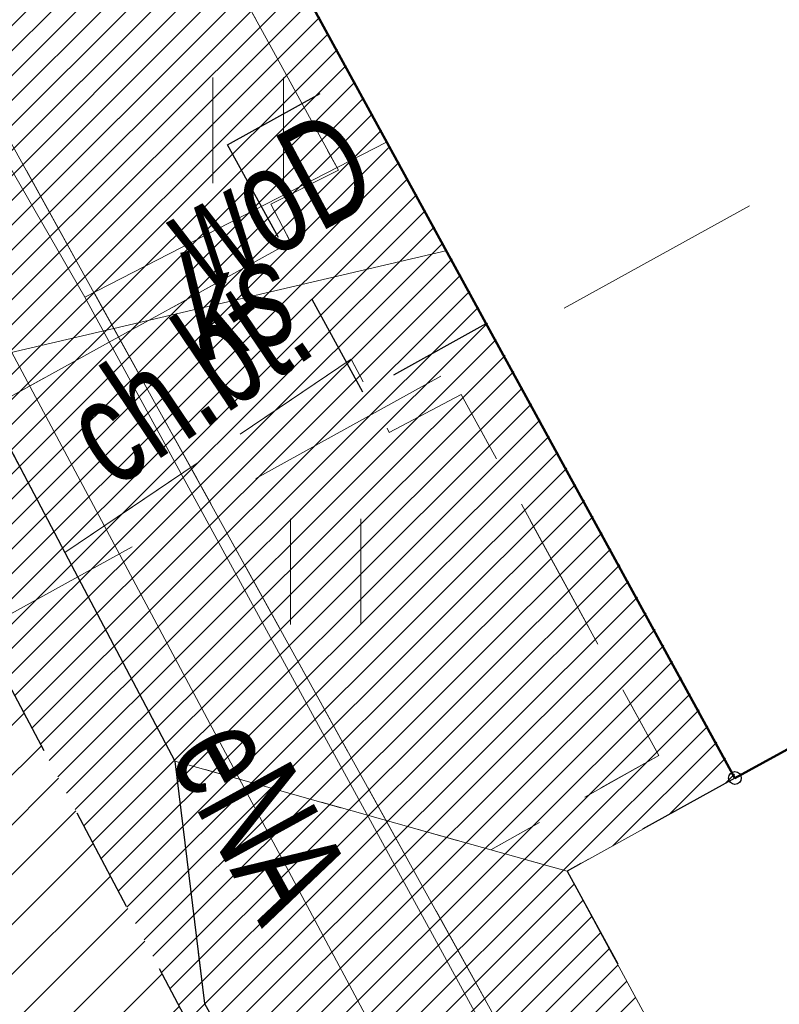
# Model space of a CAD drawing. Header units: metres. Extents: x 0 to 8443948, y 0 to 5887002.
# Tile 28 of 256: x 8442567.61 to 8442572.99, y 5885932.97 to 5885939.96. Entities that reach past the tile are written whole.
import ezdxf
from ezdxf.enums import TextEntityAlignment as Align

# ---------------------------------------------------------------- set-up
doc = ezdxf.new("R2010")
doc.units = ezdxf.units.M
doc.header["$MEASUREMENT"] = 0
for name, pattern in [('0.5_0.5', [1, 0.5, -0.5]), ('1.0_0.5', [1.5, 1, -0.5]), ('1.5_0.5', [2, 1.5, -0.5]), ('1.5_1.0', [2.5, 1.5, -1]), ('1_12', [3, 1, -1, 0, -1]), ('219-500', [0])]:
    doc.linetypes.add(name, pattern=pattern)
doc.layers.get('0').update_dxf_attribs({"color": 250, "linetype": 'CONTINUOUS', "lineweight": 5})
doc.layers.add('!str kreskowanie', color=2, linetype='CONTINUOUS', lineweight=5)
doc.layers.add('!STR oś jezdni', color=6, linetype='1_12', lineweight=30)
for name, color, linetype in [('218-kontur użytku gruntowego', 253, 'CONTINUOUS'), ('219-działka ewidencyjna', 253, 'CONTINUOUS'), ('312-budynek ewidencyjny', 253, 'CONTINUOUS'), ('chodnik', 253, 'CONTINUOUS'), ('chodnik-Atr17', 253, 'CONTINUOUS'), ('inna budowla', 253, 'CONTINUOUS'), ('krawężnik', 253, 'CONTINUOUS'), ('obszar utwardzony', 253, 'CONTINUOUS'), ('przewód elektroenergetyczny podziemny', 253, 'CONTINUOUS'), ('przewód elektroenergetyczny podziemny-Atr1', 253, 'CONTINUOUS'), ('przewód kanalizacyjny', 253, 'CONTINUOUS'), ('przewód kanalizacyjny-Atr1', 253, 'CONTINUOUS'), ('przewód wodociągowy', 253, 'CONTINUOUS'), ('przewód wodociągowy-Atr1', 253, 'CONTINUOUS'), ('Punkt budynku', 253, 'CONTINUOUS'), ('trawnik', 253, 'CONTINUOUS')]:
    doc.layers.add(name, color=color, linetype=linetype)
doc.styles.get("Standard").update_dxf_attribs({"font": 'Working1250', "width": 0.75})

# ---------------------------------------------------------------- blocks, each defined once
blk = doc.blocks.new('PUNKTBUD')
at = {"color": 0}
blk.add_circle((0, 0), 0.045, dxfattribs=at)
blk = doc.blocks.new('TU04')
at = {"color": 0, "linetype": 'Continuous', "lineweight": 13}
for p, q in [((0, 0), (0, 0.75)), ((0.5, 0), (0.5, 0.75))]:
    blk.add_line(p, q, dxfattribs=at)

msp = doc.modelspace()

# ---------------------------------------------------------------- hatches: boundary and pattern name
at = {"layer": '!str kreskowanie', "linetype": 'Continuous', "lineweight": 9}
h = msp.add_hatch(dxfattribs=at)
h.set_pattern_fill('ANSI31', color=253, scale=2)
h.set_pattern_definition([(45, (0, 0), (-0.1767766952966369, 0.1767766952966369), [])])
edge = h.paths.add_edge_path()
edge.add_line((8442664.269787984, 5885958.731383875), (8442651.4591051, 5885951.860788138))
edge.add_line((8442651.4591051, 5885951.860788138), (8442651.107003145, 5885951.680213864))
edge.add_line((8442651.107003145, 5885951.680213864), (8442650.825314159, 5885951.547263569))
edge.add_line((8442650.825314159, 5885951.547263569), (8442650.213043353, 5885951.2915528))
edge.add_line((8442650.213043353, 5885951.2915528), (8442649.565351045, 5885951.067618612))
edge.add_line((8442649.565351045, 5885951.067618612), (8442648.907314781, 5885950.886039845))
edge.add_line((8442648.907314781, 5885950.886039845), (8442647.831966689, 5885950.683058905))
edge.add_line((8442647.831966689, 5885950.683058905), (8442646.84144164, 5885950.594299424))
edge.add_line((8442646.84144164, 5885950.594299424), (8442645.745570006, 5885950.602953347))
edge.add_line((8442645.745570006, 5885950.602953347), (8442644.851213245, 5885950.693332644))
edge.add_line((8442644.851213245, 5885950.693332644), (8442643.822552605, 5885950.892538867))
edge.add_line((8442643.822552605, 5885950.892538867), (8442642.989342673, 5885951.132475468))
edge.add_line((8442642.989342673, 5885951.132475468), (8442641.715645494, 5885951.648125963))
edge.add_line((8442641.715645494, 5885951.648125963), (8442641.07972687, 5885951.980826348))
edge.add_line((8442641.07972687, 5885951.980826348), (8442640.364869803, 5885952.423573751))
edge.add_line((8442640.364869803, 5885952.423573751), (8442639.747827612, 5885952.816944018))
edge.add_line((8442639.747827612, 5885952.816944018), (8442638.805722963, 5885953.219358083))
edge.add_line((8442638.805722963, 5885953.219358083), (8442638.043659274, 5885953.448433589))
edge.add_line((8442638.043659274, 5885953.448433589), (8442636.975637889, 5885953.639045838))
edge.add_line((8442636.975637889, 5885953.639045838), (8442636.054566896, 5885953.68831747))
edge.add_line((8442636.054566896, 5885953.68831747), (8442634.452306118, 5885953.524189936))
edge.add_line((8442634.452306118, 5885953.524189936), (8442633.608202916, 5885953.304587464))
edge.add_line((8442633.608202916, 5885953.304587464), (8442632.164634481, 5885952.6866348))
edge.add_line((8442632.164634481, 5885952.6866348), (8442618.406892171, 5885945.060492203))
edge.add_line((8442618.406892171, 5885945.060492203), (8442617.100164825, 5885944.336208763))
edge.add_line((8442617.100164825, 5885944.336208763), (8442616.215008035, 5885943.845590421))
edge.add_line((8442557.16726463, 5885959.805935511), (8442559.13522998, 5885956.209309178))
edge.add_line((8442616.215008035, 5885943.845590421), (8442615.06146254, 5885943.206211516))
edge.add_line((8442559.26141296, 5885962.38233375), (8442557.445368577, 5885961.329242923))
edge.add_line((8442576.933342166, 5886044.913905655), (8442578.660334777, 5886045.772101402))
edge.add_line((8442578.660334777, 5886045.772101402), (8442580.59808973, 5886046.432554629))
edge.add_line((8442580.59808973, 5886046.432554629), (8442582.250428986, 5886046.770649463))
edge.add_line((8442582.250428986, 5886046.770649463), (8442583.979383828, 5886046.919302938))
edge.add_line((8442583.979383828, 5886046.919302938), (8442585.184680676, 5886046.902471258))
edge.add_line((8442585.184680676, 5886046.902471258), (8442586.113924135, 5886046.821928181))
edge.add_line((8442586.113924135, 5886046.821928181), (8442587.197005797, 5886046.652412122))
edge.add_line((8442587.197005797, 5886046.652412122), (8442588.06338871, 5886046.456360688))
edge.add_line((8442588.06338871, 5886046.456360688), (8442589.68940497, 5886045.934469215))
edge.add_line((8442589.68940497, 5886045.934469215), (8442591.090328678, 5886045.307942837))
edge.add_line((8442591.090328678, 5886045.307942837), (8442593.047606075, 5886044.106532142))
edge.add_line((8442593.047606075, 5886044.106532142), (8442593.660625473, 5886043.636002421))
edge.add_line((8442593.660625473, 5886043.636002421), (8442594.465502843, 5886042.934259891))
edge.add_line((8442594.465502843, 5886042.934259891), (8442595.720782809, 5886041.601410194))
edge.add_line((8442595.720782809, 5886041.601410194), (8442596.285916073, 5886040.876494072))
edge.add_line((8442596.285916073, 5886040.876494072), (8442596.924928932, 5886039.926611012))
edge.add_line((8442596.924928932, 5886039.926611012), (8442597.933216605, 5886038.138030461))
edge.add_line((8442597.933216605, 5886038.138030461), (8442639.901510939, 5885962.199846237))
edge.add_line((8442639.901510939, 5885962.199846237), (8442633.109770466, 5885959.516991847))
edge.add_line((8442633.109770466, 5885959.516991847), (8442633.6963819, 5885960.200178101))
edge.add_line((8442633.6963819, 5885960.200178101), (8442633.878216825, 5885960.699639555))
edge.add_line((8442633.878216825, 5885960.699639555), (8442633.92463591, 5885961.128033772))
edge.add_line((8442633.92463591, 5885961.128033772), (8442633.89462505, 5885961.473204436))
edge.add_line((8442633.89462505, 5885961.473204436), (8442633.67516429, 5885962.095324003))
edge.add_line((8442633.67516429, 5885962.095324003), (8442592.816329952, 5886036.026115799))
edge.add_line((8442592.816329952, 5886036.026115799), (8442592.347093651, 5886036.868048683))
edge.add_line((8442592.347093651, 5886036.868048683), (8442591.825374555, 5886037.658524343))
edge.add_line((8442591.825374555, 5886037.658524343), (8442591.454307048, 5886038.129768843))
edge.add_line((8442591.454307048, 5886038.129768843), (8442590.539427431, 5886039.068731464))
edge.add_line((8442590.539427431, 5886039.068731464), (8442589.758505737, 5886039.69752528))
edge.add_line((8442589.758505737, 5886039.69752528), (8442589.585933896, 5886039.818047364))
edge.add_line((8442589.585933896, 5886039.818047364), (8442588.459514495, 5886038.165419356))
edge.add_line((8442588.459514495, 5886038.165419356), (8442587.800346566, 5886038.565106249))
edge.add_line((8442587.800346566, 5886038.565106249), (8442587.401169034, 5886038.763446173))
edge.add_line((8442587.401169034, 5886038.763446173), (8442586.892734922, 5886038.973890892))
edge.add_line((8442586.892734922, 5886038.973890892), (8442586.295614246, 5886039.16596019))
edge.add_line((8442586.295614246, 5886039.16596019), (8442585.886736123, 5886039.265546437))
edge.add_line((8442585.886736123, 5886039.265546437), (8442585.339893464, 5886039.360314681))
edge.add_line((8442585.339893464, 5886039.360314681), (8442584.724419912, 5886039.41627756))
edge.add_line((8442584.724419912, 5886039.41627756), (8442584.219128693, 5886039.422940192))
edge.add_line((8442584.219128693, 5886039.422940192), (8442583.905410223, 5886039.409338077))
edge.add_line((8442583.905410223, 5886039.409338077), (8442583.478480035, 5886039.368843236))
edge.add_line((8442583.478480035, 5886039.368843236), (8442583.033144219, 5886039.299148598))
edge.add_line((8442583.033144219, 5886039.299148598), (8442582.680557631, 5886039.223553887))
edge.add_line((8442582.680557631, 5886039.223553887), (8442582.216511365, 5886039.095484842))
edge.add_line((8442582.216511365, 5886039.095484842), (8442582.016678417, 5886039.026670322))
edge.add_line((8442582.016678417, 5886039.026670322), (8442581.364483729, 5886040.920601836))
edge.add_line((8442581.364483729, 5886040.920601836), (8442580.964649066, 5886040.731154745))
edge.add_line((8442580.964649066, 5886040.731154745), (8442580.43297031, 5886040.252304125))
edge.add_line((8442580.43297031, 5886040.252304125), (8442580.277937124, 5886040.019667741))
edge.add_line((8442580.277937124, 5886040.019667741), (8442580.094039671, 5886039.583945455))
edge.add_line((8442580.094039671, 5886039.583945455), (8442580.015675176, 5886039.029583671))
edge.add_line((8442580.015675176, 5886039.029583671), (8442580.059863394, 5886038.611492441))
edge.add_line((8442580.059863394, 5886038.611492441), (8442580.265301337, 5886038.062013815))
edge.add_line((8442580.265301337, 5886038.062013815), (8442581.161753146, 5886036.440295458))
edge.add_line((8442581.161753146, 5886036.440295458), (8442623.96985033, 5885958.982556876))
edge.add_line((8442623.96985033, 5885958.982556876), (8442624.891557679, 5885957.332484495))
edge.add_line((8442624.891557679, 5885957.332484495), (8442625.277740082, 5885956.801740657))
edge.add_line((8442625.277740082, 5885956.801740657), (8442626.012310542, 5885956.339794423))
edge.add_line((8442626.012310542, 5885956.339794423), (8442626.680497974, 5885956.223500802))
edge.add_line((8442626.680497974, 5885956.223500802), (8442627.424809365, 5885956.365608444))
edge.add_line((8442627.424809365, 5885956.365608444), (8442619.432210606, 5885952.000753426))
edge.add_line((8442619.432210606, 5885952.000753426), (8442620.219729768, 5885952.854496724))
edge.add_line((8442620.219729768, 5885952.854496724), (8442620.3699889, 5885953.615061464))
edge.add_line((8442620.3699889, 5885953.615061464), (8442620.119255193, 5885954.584632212))
edge.add_line((8442620.119255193, 5885954.584632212), (8442619.640353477, 5885955.448650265))
edge.add_line((8442575.226581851, 5886043.970444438), (8442576.933342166, 5886044.913905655))
edge.add_line((8442574.050425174, 5886043.320289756), (8442575.226581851, 5886043.970444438))
edge.add_line((8442544.998763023, 5885989.058336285), (8442548.567478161, 5885982.613418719))
edge.add_line((8442619.640353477, 5885955.448650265), (8442619.156164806, 5885956.322206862))
edge.add_line((8442595.724142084, 5885966.679588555), (8442588.138038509, 5885980.390833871))
edge.add_line((8442588.138038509, 5885980.390833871), (8442587.25953, 5885981.580307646))
edge.add_line((8442587.25953, 5885981.580307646), (8442586.802210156, 5885982.052142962))
edge.add_line((8442586.802210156, 5885982.052142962), (8442586.239579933, 5885982.539092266))
edge.add_line((8442586.239579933, 5885982.539092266), (8442585.747919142, 5885982.896731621))
edge.add_line((8442585.747919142, 5885982.896731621), (8442585.143898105, 5885983.264300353))
edge.add_line((8442585.143898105, 5885983.264300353), (8442584.644827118, 5885983.516254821))
edge.add_line((8442584.644827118, 5885983.516254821), (8442583.782358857, 5885983.855362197))
edge.add_line((8442583.782358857, 5885983.855362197), (8442583.0131845, 5885984.065593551))
edge.add_line((8442583.0131845, 5885984.065593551), (8442582.037754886, 5885984.218209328))
edge.add_line((8442582.037754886, 5885984.218209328), (8442581.291190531, 5885984.253120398))
edge.add_line((8442581.291190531, 5885984.253120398), (8442580.766487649, 5885984.235894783))
edge.add_line((8442580.766487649, 5885984.235894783), (8442579.667590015, 5885984.086633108))
edge.add_line((8442579.667590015, 5885984.086633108), (8442578.764518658, 5885983.843636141))
edge.add_line((8442578.764518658, 5885983.843636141), (8442578.226297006, 5885983.642736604))
edge.add_line((8442578.226297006, 5885983.642736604), (8442577.382363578, 5885983.233168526))
edge.add_line((8442577.382363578, 5885983.233168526), (8442576.913164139, 5885982.973247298))
edge.add_line((8442576.913164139, 5885982.973247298), (8442562.004511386, 5885974.611298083))
edge.add_line((8442562.004511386, 5885974.611298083), (8442560.687597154, 5885973.856377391))
edge.add_line((8442560.687597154, 5885973.856377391), (8442559.754133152, 5885973.098240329))
edge.add_line((8442559.754133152, 5885973.098240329), (8442558.831564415, 5885971.917020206))
edge.add_line((8442558.831564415, 5885971.917020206), (8442558.388200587, 5885971.007070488))
edge.add_line((8442558.388200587, 5885971.007070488), (8442558.102410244, 5885970.027126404))
edge.add_line((8442558.102410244, 5885970.027126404), (8442557.984470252, 5885968.843331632))
edge.add_line((8442557.984470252, 5885968.843331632), (8442558.031951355, 5885968.089993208))
edge.add_line((8442558.031951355, 5885968.089993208), (8442558.215033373, 5885967.196031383))
edge.add_line((8442558.215033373, 5885967.196031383), (8442558.48648053, 5885966.44081024))
edge.add_line((8442558.48648053, 5885966.44081024), (8442558.814047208, 5885965.795336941))
edge.add_line((8442559.507852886, 5885962.525239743), (8442559.26141296, 5885962.38233375))
edge.add_line((8442559.13522998, 5885956.209309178), (8442562.917265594, 5885949.297313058))
edge.add_line((8442557.445368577, 5885961.329242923), (8442557.084191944, 5885960.969681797))
edge.add_line((8442557.084191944, 5885960.969681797), (8442556.98385968, 5885960.733130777))
edge.add_line((8442556.98385968, 5885960.733130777), (8442556.965563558, 5885960.272431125))
edge.add_line((8442556.965563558, 5885960.272431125), (8442557.16726463, 5885959.805935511))
edge.add_line((8442615.06146254, 5885943.206211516), (8442613.65506282, 5885942.426682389))
edge.add_line((8442613.65506282, 5885942.426682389), (8442612.5732038, 5885941.841342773))
edge.add_line((8442612.5732038, 5885941.841342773), (8442612.001622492, 5885941.655464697))
edge.add_line((8442612.001622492, 5885941.655464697), (8442611.364306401, 5885941.586987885))
edge.add_line((8442611.364306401, 5885941.586987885), (8442610.759671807, 5885941.648550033))
edge.add_line((8442610.759671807, 5885941.648550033), (8442610.226871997, 5885941.810975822))
edge.add_line((8442610.226871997, 5885941.810975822), (8442609.625874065, 5885942.142023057))
edge.add_line((8442609.625874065, 5885942.142023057), (8442609.12433156, 5885942.591364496))
edge.add_line((8442609.12433156, 5885942.591364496), (8442608.738745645, 5885943.1356331))
edge.add_line((8442608.738745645, 5885943.1356331), (8442607.999152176, 5885944.412121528))
edge.add_line((8442607.999152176, 5885944.412121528), (8442605.65896882, 5885948.707076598))
edge.add_line((8442558.814047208, 5885965.795336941), (8442559.38337488, 5885964.770547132))
edge.add_line((8442562.917265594, 5885949.297313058), (8442563.060489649, 5885948.997153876))
edge.add_line((8442563.060489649, 5885948.997153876), (8442563.209829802, 5885948.526735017))
edge.add_line((8442563.209829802, 5885948.526735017), (8442563.273053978, 5885948.130033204))
edge.add_line((8442563.273053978, 5885948.130033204), (8442563.281643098, 5885947.705621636))
edge.add_line((8442598.443996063, 5885961.759260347), (8442595.724142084, 5885966.679588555))
edge.add_line((8442559.88036868, 5885963.875958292), (8442559.9900479, 5885963.569384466))
edge.add_line((8442559.9900479, 5885963.569384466), (8442559.970221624, 5885963.124450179))
edge.add_line((8442559.970221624, 5885963.124450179), (8442559.812612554, 5885962.798946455))
edge.add_line((8442559.812612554, 5885962.798946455), (8442559.507852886, 5885962.525239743))
edge.add_line((8442548.567478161, 5885982.613418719), (8442549.173515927, 5885981.678987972))
edge.add_line((8442549.173515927, 5885981.678987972), (8442549.719207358, 5885981.028637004))
edge.add_line((8442549.719207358, 5885981.028637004), (8442550.43915766, 5885980.347616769))
edge.add_line((8442550.43915766, 5885980.347616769), (8442551.453750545, 5885979.626699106))
edge.add_line((8442551.453750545, 5885979.626699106), (8442552.369924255, 5885979.155011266))
edge.add_line((8442552.369924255, 5885979.155011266), (8442553.376053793, 5885978.794396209))
edge.add_line((8442553.376053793, 5885978.794396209), (8442554.839583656, 5885978.521834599))
edge.add_line((8442554.839583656, 5885978.521834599), (8442555.86878927, 5885978.494496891))
edge.add_line((8442555.86878927, 5885978.494496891), (8442556.75491995, 5885978.577584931))
edge.add_line((8442556.75491995, 5885978.577584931), (8442557.850104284, 5885978.821722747))
edge.add_line((8442557.850104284, 5885978.821722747), (8442558.725123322, 5885979.1388735))
edge.add_line((8442558.725123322, 5885979.1388735), (8442559.936428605, 5885979.767126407))
edge.add_line((8442559.936428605, 5885979.767126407), (8442574.798483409, 5885988.089877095))
edge.add_line((8442574.798483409, 5885988.089877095), (8442575.430637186, 5885988.483614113))
edge.add_line((8442575.430637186, 5885988.483614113), (8442575.755758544, 5885988.720039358))
edge.add_line((8442575.755758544, 5885988.720039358), (8442576.11976968, 5885989.016338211))
edge.add_line((8442576.11976968, 5885989.016338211), (8442576.850433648, 5885989.734277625))
edge.add_line((8442576.850433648, 5885989.734277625), (8442577.607794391, 5885990.726352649))
edge.add_line((8442577.607794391, 5885990.726352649), (8442578.09706081, 5885991.5981357))
edge.add_line((8442578.09706081, 5885991.5981357), (8442578.398091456, 5885992.308873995))
edge.add_line((8442578.398091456, 5885992.308873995), (8442578.645516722, 5885993.108642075))
edge.add_line((8442578.645516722, 5885993.108642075), (8442578.76451388, 5885993.660449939))
edge.add_line((8442578.76451388, 5885993.660449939), (8442578.843757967, 5885994.214197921))
edge.add_line((8442578.843757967, 5885994.214197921), (8442578.889656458, 5885995.069925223))
edge.add_line((8442578.889656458, 5885995.069925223), (8442578.87378009, 5885995.573680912))
edge.add_line((8442578.87378009, 5885995.573680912), (8442578.778892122, 5885996.396560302))
edge.add_line((8442578.778892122, 5885996.396560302), (8442578.653765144, 5885996.998296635))
edge.add_line((8442578.653765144, 5885996.998296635), (8442578.413354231, 5885997.789111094))
edge.add_line((8442578.413354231, 5885997.789111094), (8442577.891151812, 5885998.940204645))
edge.add_line((8442577.891151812, 5885998.940204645), (8442555.661492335, 5886039.154576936))
edge.add_line((8442555.661492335, 5886039.154576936), (8442555.192739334, 5886039.902010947))
edge.add_line((8442555.192739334, 5886039.902010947), (8442554.77167942, 5886040.446403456))
edge.add_line((8442554.77167942, 5886040.446403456), (8442554.23035396, 5886041.0263462))
edge.add_line((8442554.23035396, 5886041.0263462), (8442553.338117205, 5886041.773919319))
edge.add_line((8442553.338117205, 5886041.773919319), (8442552.78833011, 5886042.136805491))
edge.add_line((8442552.78833011, 5886042.136805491), (8442551.929394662, 5886042.585738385))
edge.add_line((8442551.929394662, 5886042.585738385), (8442550.874101, 5886042.971803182))
edge.add_line((8442550.874101, 5886042.971803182), (8442550.060152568, 5886043.160817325))
edge.add_line((8442550.060152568, 5886043.160817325), (8442549.172101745, 5886043.267889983))
edge.add_line((8442549.172101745, 5886043.267889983), (8442547.675356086, 5886043.22347142))
edge.add_line((8442547.675356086, 5886043.22347142), (8442547.061056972, 5886043.122880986))
edge.add_line((8442547.061056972, 5886043.122880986), (8442545.817061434, 5886042.762112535))
edge.add_line((8442545.817061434, 5886042.762112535), (8442544.958212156, 5886042.376320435))
edge.add_line((8442544.958212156, 5886042.376320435), (8442556.761535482, 5886048.533241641))
edge.add_line((8442556.761535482, 5886048.533241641), (8442559.144859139, 5886044.221710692))
edge.add_line((8442559.144859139, 5886044.221710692), (8442559.66884726, 5886043.397109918))
edge.add_line((8442559.66884726, 5886043.397109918), (8442560.045474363, 5886042.917121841))
edge.add_line((8442560.045474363, 5886042.917121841), (8442560.365518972, 5886042.561896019))
edge.add_line((8442560.365518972, 5886042.561896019), (8442560.864796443, 5886042.083234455))
edge.add_line((8442560.864796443, 5886042.083234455), (8442561.500294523, 5886041.579377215))
edge.add_line((8442561.500294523, 5886041.579377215), (8442562.018021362, 5886041.239482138))
edge.add_line((8442562.018021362, 5886041.239482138), (8442562.925697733, 5886040.768919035))
edge.add_line((8442562.925697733, 5886040.768919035), (8442563.65215204, 5886040.490743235))
edge.add_line((8442563.65215204, 5886040.490743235), (8442564.729267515, 5886040.218498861))
edge.add_line((8442564.729267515, 5886040.218498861), (8442565.997367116, 5886040.093377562))
edge.add_line((8442565.997367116, 5886040.093377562), (8442566.856995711, 5886040.12361581))
edge.add_line((8442566.856995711, 5886040.12361581), (8442567.775118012, 5886040.259549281))
edge.add_line((8442567.775118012, 5886040.259549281), (8442568.470731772, 5886040.437104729))
edge.add_line((8442568.470731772, 5886040.437104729), (8442569.238608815, 5886040.713781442))
edge.add_line((8442569.238608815, 5886040.713781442), (8442570.392103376, 5886041.298046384))
edge.add_line((8442570.392103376, 5886041.298046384), (8442574.050425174, 5886043.320289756))
edge.add_line((8442563.149043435, 5885945.085960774), (8442563.114333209, 5885944.324342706))
edge.add_line((8442563.114333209, 5885944.324342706), (8442563.160900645, 5885943.797810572))
edge.add_line((8442563.160900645, 5885943.797810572), (8442563.25558707, 5885943.414633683))
edge.add_line((8442563.25558707, 5885943.414633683), (8442563.3893295, 5885943.069609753))
edge.add_line((8442563.3893295, 5885943.069609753), (8442563.618000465, 5885942.628209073))
edge.add_line((8442563.618000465, 5885942.628209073), (8442582.367146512, 5885907.25750681))
edge.add_line((8442582.367146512, 5885907.25750681), (8442582.452884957, 5885907.122939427))
edge.add_line((8442582.452884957, 5885907.122939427), (8442582.584529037, 5885906.980046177))
edge.add_line((8442582.584529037, 5885906.980046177), (8442582.646758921, 5885906.928817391))
edge.add_line((8442582.646758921, 5885906.928817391), (8442582.739224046, 5885906.866550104))
edge.add_line((8442582.739224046, 5885906.866550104), (8442582.919084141, 5885906.782435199))
edge.add_line((8442582.919084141, 5885906.782435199), (8442583.0697653, 5885906.741846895))
edge.add_line((8442583.0697653, 5885906.741846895), (8442583.06, 5885906.68))
edge.add_line((8442583.06, 5885906.68), (8442578.00657704, 5885903.740362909))
edge.add_line((8442578.00657704, 5885903.740362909), (8442552.799026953, 5885951.294995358))
edge.add_line((8442552.799026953, 5885951.294995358), (8442555.684804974, 5885954.32226098))
edge.add_line((8442555.684804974, 5885954.32226098), (8442507.860863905, 5886017.712586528))
edge.add_line((8442507.860863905, 5886017.712586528), (8442507.578284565, 5886018.111984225))
edge.add_line((8442507.578284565, 5886018.111984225), (8442507.124857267, 5886018.887668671))
edge.add_line((8442507.124857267, 5886018.887668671), (8442506.720786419, 5886019.819149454))
edge.add_line((8442506.720786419, 5886019.819149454), (8442506.583712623, 5886020.234974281))
edge.add_line((8442506.583712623, 5886020.234974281), (8442506.372262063, 5886021.12189629))
edge.add_line((8442506.372262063, 5886021.12189629), (8442506.270204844, 5886021.924966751))
edge.add_line((8442506.270204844, 5886021.924966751), (8442506.247239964, 5886022.530698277))
edge.add_line((8442506.247239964, 5886022.530698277), (8442506.267848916, 5886023.10456106))
edge.add_line((8442506.267848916, 5886023.10456106), (8442506.295869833, 5886023.411444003))
edge.add_line((8442506.295869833, 5886023.411444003), (8442506.422132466, 5886024.19433665))
edge.add_line((8442506.422132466, 5886024.19433665), (8442506.606342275, 5886024.900652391))
edge.add_line((8442506.606342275, 5886024.900652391), (8442506.761219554, 5886025.35195658))
edge.add_line((8442506.761219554, 5886025.35195658), (8442506.929541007, 5886025.763542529))
edge.add_line((8442506.929541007, 5886025.763542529), (8442507.066558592, 5886026.057426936))
edge.add_line((8442507.066558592, 5886026.057426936), (8442507.38350399, 5886026.64033676))
edge.add_line((8442507.38350399, 5886026.64033676), (8442507.827406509, 5886027.304139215))
edge.add_line((8442507.827406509, 5886027.304139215), (8442509.153024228, 5886028.69908267))
edge.add_line((8442509.153024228, 5886028.69908267), (8442516.908454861, 5886033.147109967))
edge.add_line((8442516.908454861, 5886033.147109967), (8442515.49, 5886035.71))
edge.add_line((8442515.49, 5886035.71), (8442518.519999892, 5886037.349999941))
edge.add_line((8442518.519999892, 5886037.349999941), (8442518.95, 5886036.56))
edge.add_line((8442518.95, 5886036.56), (8442520.8, 5886037.56))
edge.add_line((8442520.8, 5886037.56), (8442520.363227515, 5886038.362442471))
edge.add_line((8442520.363227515, 5886038.362442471), (8442520.85, 5886038.61))
edge.add_line((8442520.85, 5886038.61), (8442525.322022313, 5886030.514188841))
edge.add_line((8442525.322022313, 5886030.514188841), (8442525.204935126, 5886029.684240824))
edge.add_line((8442525.204935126, 5886029.684240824), (8442525.322994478, 5886028.850923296))
edge.add_line((8442525.322994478, 5886028.850923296), (8442525.578961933, 5886028.233632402))
edge.add_line((8442525.578961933, 5886028.233632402), (8442537.309274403, 5886006.998759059))
edge.add_line((8442537.309274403, 5886006.998759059), (8442537.359291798, 5886006.832410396))
edge.add_line((8442537.359291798, 5886006.832410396), (8442537.381164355, 5886006.621952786))
edge.add_line((8442537.381164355, 5886006.621952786), (8442537.374401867, 5886006.504494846))
edge.add_line((8442537.374401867, 5886006.504494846), (8442537.315178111, 5886006.260410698))
edge.add_line((8442537.315178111, 5886006.260410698), (8442537.277068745, 5886006.172245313))
edge.add_line((8442537.277068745, 5886006.172245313), (8442537.198289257, 5886006.038101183))
edge.add_line((8442537.198289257, 5886006.038101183), (8442537.050649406, 5886005.868766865))
edge.add_line((8442537.050649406, 5886005.868766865), (8442536.82272477, 5886005.710244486))
edge.add_line((8442536.82272477, 5886005.710244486), (8442536.673812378, 5886005.587698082))
edge.add_line((8442536.673812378, 5886005.587698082), (8442536.547191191, 5886005.43285553))
edge.add_line((8442536.547191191, 5886005.43285553), (8442536.429241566, 5886005.188055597))
edge.add_line((8442536.429241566, 5886005.188055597), (8442536.384909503, 5886004.971586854))
edge.add_line((8442536.384909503, 5886004.971586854), (8442536.391157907, 5886004.736480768))
edge.add_line((8442536.391157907, 5886004.736480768), (8442536.44147293, 5886004.537243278))
edge.add_line((8442536.44147293, 5886004.537243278), (8442536.50590877, 5886004.395998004))
edge.add_line((8442559.38337488, 5885964.770547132), (8442559.88036868, 5885963.875958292))
edge.add_line((8442563.256136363, 5885947.201706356), (8442563.149043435, 5885945.085960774))
edge.add_line((8442563.281643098, 5885947.705621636), (8442563.256136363, 5885947.201706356))
edge.add_line((8442605.65896882, 5885948.707076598), (8442598.443996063, 5885961.759260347))
edge.add_line((8442536.50590877, 5886004.395998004), (8442544.998763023, 5885989.058336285))
edge.add_line((8442619.156164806, 5885956.322206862), (8442575.873930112, 5886034.638219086))
edge.add_line((8442575.873930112, 5886034.638219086), (8442574.992021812, 5886036.011107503))
edge.add_line((8442574.992021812, 5886036.011107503), (8442574.809284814, 5886036.158104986))
edge.add_line((8442574.809284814, 5886036.158104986), (8442574.427946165, 5886036.371085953))
edge.add_line((8442574.427946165, 5886036.371085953), (8442573.649223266, 5886036.528915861))
edge.add_line((8442573.649223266, 5886036.528915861), (8442573.311293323, 5886036.500159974))
edge.add_line((8442573.311293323, 5886036.500159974), (8442572.84457899, 5886036.359912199))
edge.add_line((8442572.84457899, 5886036.359912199), (8442572.68165341, 5886036.279289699))
edge.add_line((8442572.68165341, 5886036.279289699), (8442567.43053494, 5886033.376581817))
edge.add_line((8442567.43053494, 5886033.376581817), (8442566.976324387, 5886033.03281399))
edge.add_line((8442566.976324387, 5886033.03281399), (8442566.684977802, 5886032.658291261))
edge.add_line((8442566.684977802, 5886032.658291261), (8442566.476228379, 5886032.179733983))
edge.add_line((8442566.476228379, 5886032.179733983), (8442566.398104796, 5886031.626207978))
edge.add_line((8442566.398104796, 5886031.626207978), (8442566.479116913, 5886031.062749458))
edge.add_line((8442566.479116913, 5886031.062749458), (8442566.963847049, 5886030.086771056))
edge.add_line((8442566.963847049, 5886030.086771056), (8442610.403869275, 5885951.485128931))
edge.add_line((8442610.403869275, 5885951.485128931), (8442611.372930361, 5885949.736782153))
edge.add_line((8442611.372930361, 5885949.736782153), (8442612.09207298, 5885948.992046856))
edge.add_line((8442612.09207298, 5885948.992046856), (8442612.570868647, 5885948.783844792))
edge.add_line((8442612.570868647, 5885948.783844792), (8442613.122196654, 5885948.706352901))
edge.add_line((8442613.122196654, 5885948.706352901), (8442613.659630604, 5885948.779914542))
edge.add_line((8442613.659630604, 5885948.779914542), (8442614.0917674, 5885948.957086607))
edge.add_line((8442614.0917674, 5885948.957086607), (8442619.339559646, 5885951.86579517))
edge.add_line((8442619.339559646, 5885951.86579517), (8442627.43064202, 5885956.357532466))
edge.add_line((8442627.43064202, 5885956.357532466), (8442626.46303156, 5885958.100814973))
edge.add_line((8442626.46303156, 5885958.100814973), (8442632.148147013, 5885961.251919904))
edge.add_line((8442632.148147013, 5885961.251919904), (8442633.192210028, 5885959.368257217))
edge.add_line((8442633.192210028, 5885959.368257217), (8442640.024905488, 5885961.976573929))
edge.add_line((8442640.024905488, 5885961.976573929), (8442641.49693605, 5885959.313055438))
edge.add_line((8442641.49693605, 5885959.313055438), (8442641.894996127, 5885958.602535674))
edge.add_line((8442641.894996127, 5885958.602535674), (8442642.525652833, 5885957.767843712))
edge.add_line((8442642.525652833, 5885957.767843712), (8442642.96640492, 5885957.344131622))
edge.add_line((8442642.96640492, 5885957.344131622), (8442643.950091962, 5885956.679601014))
edge.add_line((8442643.950091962, 5885956.679601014), (8442644.957009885, 5885956.280360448))
edge.add_line((8442644.957009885, 5885956.280360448), (8442646.118492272, 5885956.092264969))
edge.add_line((8442646.118492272, 5885956.092264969), (8442647.79152941, 5885956.27810957))
edge.add_line((8442647.79152941, 5885956.27810957), (8442649.97539069, 5885957.306120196))
edge.add_line((8442649.97539069, 5885957.306120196), (8442661.672803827, 5885963.579649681))
edge.add_line((8442661.672803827, 5885963.579649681), (8442664.270551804, 5885958.731793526))
h = msp.add_hatch(dxfattribs=at)
h.set_pattern_fill('ANSI31', color=40)
h.set_pattern_definition([(45, (-1369.217424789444, 667.4384313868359), (-0.08838834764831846, 0.08838834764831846), [])])
h.paths.add_polyline_path([(8442595.154993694, 5885957.374150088), (8442592.73607533, 5885961.750088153), (8442591.526616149, 5885963.938057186), (8442590.317156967, 5885966.126026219), (8442589.107697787, 5885968.313995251), (8442587.898238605, 5885970.501964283), (8442586.688779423, 5885972.689933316), (8442585.479320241, 5885974.877902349), (8442584.26988783, 5885977.065822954), (8442587.765977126, 5885978.998438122, 0.4255671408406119), (8442588.138038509, 5885980.390833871, 0.4045504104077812), (8442577.382363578, 5885983.233168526), (8442567.866160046, 5885977.893821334), (8442561.052850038, 5885974.078367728, 0.4132210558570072), (8442558.739526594, 5885965.929474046), (8442559.88036868, 5885963.875958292, -0.4088354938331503), (8442559.507852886, 5885962.525239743), (8442557.445368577, 5885961.329242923, 0.4069603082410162), (8442557.069747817, 5885959.984155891), (8442562.917265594, 5885949.297313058, -0.138689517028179), (8442563.281643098, 5885947.705621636), (8442563.118168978, 5885944.475999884, 0.1353148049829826), (8442563.463697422, 5885942.919305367), (8442576.563383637, 5885918.20644113, 0.4193619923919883), (8442580.665345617, 5885916.985901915), (8442597.181837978, 5885926.115636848), (8442606.23866365, 5885931.121930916, 0.4536714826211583), (8442608.740178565, 5885943.134960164), (8442607.313948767, 5885945.713149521, -0.00180183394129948), (8442607.266797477, 5885945.793554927, 0.3893208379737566), (8442605.909029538, 5885946.144495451), (8442602.426594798, 5885944.219478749), (8442601.217135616, 5885946.407447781), (8442600.007676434, 5885948.595416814), (8442596.364452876, 5885955.186181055)])
h.paths.add_polyline_path([(8442586.0622784, 5885982.392566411), (8442582.558834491, 5885980.442599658)], flags=16)
h.paths.add_polyline_path([(8442575.91, 5885978.96), (8442601.56998698, 5885932.540023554), (8442599.540893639, 5885931.418383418), (8442600.43, 5885929.81), (8442599.99, 5885928.44), (8442593.483358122, 5885924.832543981), (8442593.303574, 5885924.436076), (8442589.610127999, 5885922.260144), (8442585.8078, 5885921.8838), (8442584.33338318, 5885924.907255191), (8442578.3, 5885921.43), (8442576.51, 5885924.65), (8442571.49, 5885933.92), (8442572.688425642, 5885934.584614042), (8442559.34, 5885958.96), (8442564.41, 5885961.9), (8442559.910000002, 5885969.999999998)], flags=16)
h.paths.add_polyline_path([(8442568.150243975, 5885942.858519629), (8442567.500005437, 5885942.502734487, -0.4142135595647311), (8442566.142734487, 5885942.899994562), (8442566.142734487, 5885942.899994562, -0.4142135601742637), (8442566.53999456, 5885944.257265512), (8442567.19028951, 5885944.613081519), (8442568.150243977, 5885942.858519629)], flags=16)

# ---------------------------------------------------------------- linework, layer by layer
at = {"layer": '!STR oś jezdni', "color": 0, "linetype": '1.5_1.0', "lineweight": 20}
msp.add_lwpolyline([(8442647.177935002, 5885979.753676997), (8442559.520244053, 5885931.308434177)], dxfattribs=at)
at = {"layer": '!STR oś jezdni', "color": 162, "linetype": '1.5_1.0', "lineweight": 30, "ltscale": 0.5}
msp.add_lwpolyline([(8442575.91, 5885978.96), (8442559.91, 5885970), (8442564.41, 5885961.9), (8442559.34, 5885958.96), (8442572.68, 5885934.58), (8442571.49, 5885933.92), (8442578.3, 5885921.43), (8442584.31412362, 5885924.896155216), (8442585.8078, 5885921.8838), (8442589.610127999, 5885922.260144), (8442593.303574, 5885924.436076), (8442593.483358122, 5885924.832543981), (8442599.99, 5885928.44), (8442600.43, 5885929.81), (8442599.54093209, 5885931.418404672), (8442601.56998698, 5885932.540023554)], close=True, dxfattribs=at)
msp.add_lwpolyline([(8442595.154993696, 5885957.374150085), (8442602.426594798, 5885944.219478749), (8442605.909029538, 5885946.144495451, -0.4154390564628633), (8442607.31394876, 5885945.713149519), (8442607.31394876, 5885945.713149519, -0.5310571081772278), (8442607.31394876, 5885945.713149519), (8442609.369955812, 5885941.993747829, -0.4142167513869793), (8442606.238663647, 5885931.121930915), (8442580.665345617, 5885916.985901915, -0.4193619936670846), (8442576.563383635, 5885918.206441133), (8442563.463697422, 5885942.919305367, -0.1353148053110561), (8442563.118168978, 5885944.475999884), (8442563.281643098, 5885947.705621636, 0.1386895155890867)], format="xyb", dxfattribs=at)
msp.add_lwpolyline([(8442570.91526769, 5885937.80031924), (8442570.043303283, 5885937.315664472), (8442569.083280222, 5885939.070188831), (8442569.955277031, 5885939.554858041)], dxfattribs=at)
at = {"layer": '218-kontur użytku gruntowego', "color": 3, "linetype": '0.5_0.5', "lineweight": 18, "flags": 128}
for points in [[(8442577.58, 5885920.95), (8442550.33, 5885970.21)], [(8442550.33, 5885970.21), (8442577.58, 5885920.95)]]:
    msp.add_lwpolyline(points, dxfattribs=at)
at = {"layer": '219-działka ewidencyjna', "color": 253, "linetype": '219-500', "lineweight": 18, "flags": 128}
msp.add_lwpolyline([(8442577.58, 5885920.95), (8442550.33, 5885970.21)], dxfattribs=at)
at = {"layer": '312-budynek ewidencyjny', "color": 253, "linetype": 'Continuous', "lineweight": 50, "flags": 128}
for points in [[(8442572.68, 5885934.58), (8442559.34, 5885958.96)], [(8442576.46, 5885936.65), (8442572.68, 5885934.58)]]:
    msp.add_lwpolyline(points, dxfattribs=at)
at = {"layer": 'chodnik', "color": 253, "linetype": '1.0_0.5', "lineweight": 18, "flags": 128}
for points in [[(8442567.39, 5885937.2), (8442569.53, 5885938.38), (8442569.39, 5885938.65), (8442569.87, 5885938.89), (8442561.61, 5885953.98), (8442561.1, 5885953.7), (8442560.15, 5885955.42), (8442561.02, 5885955.89), (8442572.68, 5885934.58), (8442571.49, 5885933.92), (8442570.95, 5885934.07), (8442572.14, 5885934.74), (8442570.74, 5885937.3), (8442570.23, 5885937.03), (8442569.96, 5885937.55), (8442567.93, 5885936.18)], [(8442575.03, 5885923.09), (8442576.21, 5885924.33), (8442576.51, 5885924.65), (8442571.49, 5885933.92), (8442570.95, 5885934.07), (8442568.71, 5885934.7), (8442568.92, 5885932.98), (8442573.1, 5885925.43)]]:
    msp.add_lwpolyline(points, close=True, dxfattribs=at)
at = {"layer": 'inna budowla', "color": 253, "linetype": 'Continuous', "lineweight": 18, "flags": 128}
msp.add_lwpolyline([(8442576.51, 5885924.65), (8442581.58, 5885927.47), (8442576.46, 5885936.65), (8442572.68, 5885934.58), (8442571.49, 5885933.92)], close=True, dxfattribs=at)
at = {"layer": 'krawężnik', "color": 253, "linetype": 'Continuous', "lineweight": 25, "flags": 128}
msp.add_lwpolyline([(8442562.32, 5885948.2), (8442562.95, 5885946.24), (8442563.62, 5885944.32), (8442564.46, 5885942.48), (8442565.65, 5885940.3), (8442567.39, 5885937.2), (8442567.93, 5885936.18), (8442568.71, 5885934.7), (8442568.92, 5885932.98), (8442573.1, 5885925.43), (8442575.03, 5885923.09), (8442575.53, 5885922.31), (8442576.26, 5885921.44), (8442577.04, 5885920.82), (8442578.08, 5885920.21), (8442579.06, 5885919.86), (8442580.07, 5885919.81), (8442581.24, 5885920.02), (8442582.63, 5885920.47), (8442585.98, 5885922.2)], dxfattribs=at)
at = {"layer": 'obszar utwardzony', "color": 253, "linetype": '1.5_0.5', "lineweight": 18, "flags": 128}
msp.add_lwpolyline([(8442586.22, 5885984.59), (8442584.7, 5885984.05), (8442577.36, 5885979.8), (8442576.76, 5885980.4), (8442559.06, 5885970.36), (8442556.12, 5885968.63), (8442559.59, 5885964.34), (8442557.99, 5885963.4), (8442559.18, 5885961.19), (8442557.38, 5885960.21), (8442558.72, 5885957.49), (8442559.98, 5885954.78), (8442560.13, 5885954.41), (8442560.82, 5885952.96), (8442561.45, 5885951.07), (8442562.32, 5885948.2), (8442562.95, 5885946.24), (8442563.62, 5885944.32), (8442564.46, 5885942.48), (8442565.65, 5885940.3), (8442567.39, 5885937.2), (8442567.93, 5885936.18), (8442568.71, 5885934.7), (8442568.92, 5885932.98), (8442573.1, 5885925.43), (8442575.03, 5885923.09), (8442575.53, 5885922.31), (8442576.26, 5885921.44), (8442577.04, 5885920.82), (8442578.08, 5885920.21), (8442579.06, 5885919.86), (8442580.07, 5885919.81), (8442581.24, 5885920.02), (8442582.63, 5885920.47), (8442585.98, 5885922.2), (8442589.53, 5885922.51), (8442593.1, 5885924.62), (8442599.99, 5885928.44), (8442600.43, 5885929.81), (8442599.54, 5885931.42), (8442601.57, 5885932.54), (8442601.22, 5885933.18), (8442602.31, 5885933.78), (8442602.49, 5885934.11), (8442592.74, 5885951.77), (8442591.17, 5885954.56), (8442579.38, 5885976.31), (8442583.47, 5885978.65), (8442587.5, 5885971.61), (8442592.1, 5885974.14)], close=True, dxfattribs=at)
at = {"layer": 'przewód elektroenergetyczny podziemny', "color": 1, "linetype": 'Continuous', "lineweight": 18, "flags": 128}
msp.add_lwpolyline([(8442567.25, 5885944.51), (8442564.65, 5885943.04), (8442570.94, 5885931.25), (8442574.34, 5885924.75), (8442574.83, 5885923.76), (8442577.42, 5885920.97), (8442579.11, 5885920.88), (8442584.01, 5885923.61)], dxfattribs=at)
at = {"layer": 'przewód kanalizacyjny', "color": 34, "linetype": 'Continuous', "lineweight": 18, "flags": 128}
msp.add_lwpolyline([(8442563.88, 5885936.74), (8442570.64, 5885938.32)], dxfattribs=at)
at = {"layer": 'przewód wodociągowy', "color": 5, "linetype": 'Continuous', "lineweight": 18, "flags": 128}
for points in [[(8442552.76, 5885969.73), (8442557.86, 5885956.86), (8442564.81, 5885943.66), (8442568.07, 5885937.99)], [(8442568.07, 5885937.99), (8442570.21, 5885939.09)], [(8442568.07, 5885937.99), (8442574.12, 5885926.9), (8442580.13, 5885930.07)]]:
    msp.add_lwpolyline(points, dxfattribs=at)
at = {"layer": 'trawnik', "color": 253, "linetype": '1.0_0.5', "lineweight": 18, "flags": 128}
for points in [[(8442559.18, 5885961.19), (8442560.13, 5885959.42), (8442559.34, 5885958.96), (8442561.02, 5885955.89), (8442560.15, 5885955.42), (8442561.1, 5885953.7), (8442561.61, 5885953.98), (8442569.87, 5885938.89), (8442569.39, 5885938.65), (8442569.53, 5885938.38), (8442567.39, 5885937.2), (8442565.65, 5885940.3), (8442564.46, 5885942.48), (8442563.62, 5885944.32), (8442562.95, 5885946.24), (8442562.32, 5885948.2), (8442561.45, 5885951.07), (8442560.82, 5885952.96), (8442560.13, 5885954.41), (8442559.98, 5885954.78), (8442558.72, 5885957.49), (8442557.38, 5885960.21)], [(8442567.93, 5885936.18), (8442569.96, 5885937.55), (8442570.23, 5885937.03), (8442570.74, 5885937.3), (8442572.14, 5885934.74), (8442570.95, 5885934.07), (8442568.71, 5885934.7)]]:
    msp.add_lwpolyline(points, close=True, dxfattribs=at)

# ---------------------------------------------------------------- block references
at = {"layer": 'Punkt budynku', "color": 5, "linetype": 'Continuous', "lineweight": 18}
msp.add_blockref('PUNKTBUD', (8442572.68, 5885934.58), dxfattribs=at)
at = {"layer": 'trawnik', "color": 253, "linetype": 'Continuous', "lineweight": 18}
for p in [(8442568.979, 5885938.799), (8442569.529, 5885935.669)]:
    msp.add_blockref('TU04', p, dxfattribs=at)

# ---------------------------------------------------------------- texts
at = {"layer": 'chodnik-Atr17', "color": 253, "width": 0.72}
msp.add_text('ch.bt.', height=0.75, rotation=34.015, dxfattribs=at).set_placement((8442568.27, 5885936.62))
at = {"layer": 'przewód elektroenergetyczny podziemny-Atr1', "color": 1, "width": 0.72}
msp.add_text('eNA', height=0.75, rotation=298.745, dxfattribs=at).set_placement((8442568.98, 5885934.92), align=Align.MIDDLE_LEFT)
at = {"layer": 'przewód kanalizacyjny-Atr1', "color": 34, "width": 0.72}
msp.add_text('ks', height=0.75, rotation=13.878, dxfattribs=at).set_placement((8442568.8, 5885937.89), align=Align.MIDDLE_LEFT)
at = {"layer": 'przewód wodociągowy-Atr1', "color": 5, "width": 0.72}
msp.add_text('woD', height=0.75, rotation=28.178, dxfattribs=at).set_placement((8442568.74, 5885938.34), align=Align.MIDDLE_LEFT)

doc.saveas('drawing.dxf')
